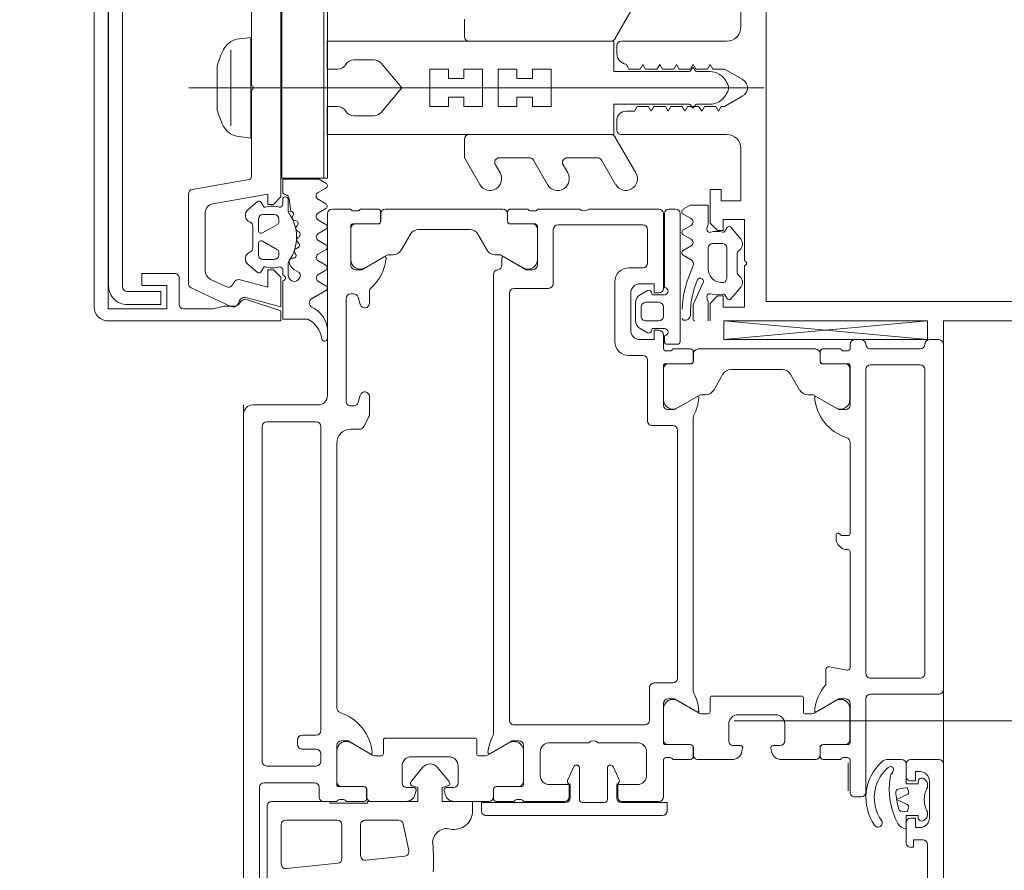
# Model space of a CAD drawing. Header units: centimetres. Extents: x -1737 to 22393, y -8842 to 3838.
# Tile 148 of 174: x 526 to 537, y 3029 to 3038. Entities that reach past the tile are written whole.
import ezdxf

# ---------------------------------------------------------------- set-up
doc = ezdxf.new("R2010")
doc.units = ezdxf.units.CM
for name, color, linetype, lineweight in [('A-ANNO-DIMS', 211, 'Continuous', 13), ('A-ANNO-DIMS-100', 211, 'Continuous', 13), ('A-DETL-GENF', 92, 'Continuous', 9), ('A-DETL-THIN', 151, 'Continuous', 9), ('A-DOOR', 31, 'Continuous', 13), ('A-GLAZ-CWMG', 51, 'Continuous', 13)]:
    doc.layers.add(name, color=color, linetype=linetype, lineweight=lineweight)
doc.styles.add('Arial Narrow_2', font='ARIALN.TTF', dxfattribs={"height": 20})
doc.dimstyles.new('Diagonal_1_100__0__wewnętrzne_2', dxfattribs={"dimscale": 30.48, "dimtxt": 20.468619, "dimasz": 0.656168, "dimexe": 0.164042, "dimexo": 0.0625, "dimgap": 0.032808, "dimtad": 1, "dimdec": 0, "dimdsep": 46, "dimtxsty": 'Arial Narrow_2', "dimblk1": 'OBLIQUE', "dimblk2": 'OBLIQUE', "dimsah": 1, "dimcen": 0.09, "dimazin": 0, "dimtfac": 1, "dimtdec": 4, "dimtix": 1, "dimtmove": 2, "dimatfit": 3, "dimfxl": 0, "dimtvp": 1, "dimtolj": 1, "dimtzin": 0, "dimarcsym": 0})

# ---------------------------------------------------------------- blocks, each defined once
blk = doc.blocks.new('Rectangular Mullion - SI_CovCap-20mm_Tran-55mm-V13-3_piętro I __3_90 m_ - stan projektowany')
at = {"layer": 'A-DETL-GENF'}
for p, q in [((-2.5, 9.39), (-2.5, 6.6)), ((-2.29, 9.39), (-2.29, 4.79)), ((0, -1.485), (0, 4.678)), ((-2.26, 4.327), (-2.136, 4.43)), ((-2.022, 4.419), (-2.014, 4.409)), ((-1.975, 4.39), (-1.783, 4.39)), ((-1.745, 4.409), (-1.737, 4.419)), ((-1.623, 4.43), (-1.499, 4.327)), ((-2.221, 4.258), (-2.256, 4.278)), ((-2.043, 4.28), (-1.716, 4.28)), ((-1.669, 4.238), (-1.669, 4.13)), ((-1.503, 4.278), (-1.538, 4.258)), ((-0.501, 4.28), (-0.501, 3.15)), ((-0.076, 4.269), (-0.051, 4.283)), ((0.074, 4.269), (0.049, 4.283)), ((0.499, 3.15), (0.499, 4.28)), ((-2.088, 4.025), (-2.309, 3.927)), ((-1.717, 4.08), (-1.939, 4.08)), ((-0.176, 3.957), (-0.176, 4.096)), ((0.174, 3.957), (0.174, 4.096)), ((-2.35, 3.918), (-2.479, 3.918)), ((-1.904, 3.918), (-2.045, 3.865)), ((-0.211, 3.925), (-0.186, 3.94)), ((-0.186, 3.894), (-0.211, 3.908)), ((0.209, 3.925), (0.184, 3.94)), ((0.184, 3.894), (0.209, 3.908)), ((-1.795, 3.813), (-1.843, 3.896)), ((-1.695, 3.897), (-1.743, 3.813)), ((-1.575, 3.813), (-1.624, 3.897)), ((-1.475, 3.897), (-1.522, 3.816)), ((-1.354, 3.813), (-1.402, 3.897)), ((-0.913, 3.305), (-0.526, 3.081)), ((0.912, 3.305), (0.524, 3.081)), ((-0.776, 2.937), (-1.038, 3.088)), ((-0.451, 3.1), (-0.351, 3.1)), ((0.365, 3.1), (0.45, 3.1)), ((-0.501, 3.038), (-0.501, 1.517)), ((0.499, 3.038), (0.499, 1.517)), ((-0.751, 2.568), (-0.751, 2.894)), ((-0.913, 2.575), (-0.826, 2.524)), ((-0.776, 2.207), (-1.038, 2.358)), ((-0.751, 1.842), (-0.751, 2.164)), ((-0.913, 1.849), (-0.826, 1.799)), ((-0.762, 1.474), (-1.038, 1.633)), ((-0.551, 1.467), (-0.737, 1.467)), ((0.549, 1.467), (0.736, 1.467)), ((-0.301, 0.498), (-0.301, 0.283)), ((0.299, 0.498), (0.299, 0.283)), ((-2.175, -0.018), (-2.263, -0.17)), ((-2.073, -0.102), (-2.124, -0.017)), ((-1.955, -0.017), (-2.005, -0.102)), ((-1.853, -0.102), (-1.903, -0.017)), ((-1.736, -0.017), (-1.785, -0.102)), ((-1.634, -0.103), (-1.684, -0.017)), ((-1.516, -0.017), (-1.565, -0.102)), ((-1.414, -0.103), (-1.464, -0.017)), ((-1.296, -0.017), (-1.345, -0.103)), ((-1.196, -0.098), (-1.244, -0.017)), ((-1.075, -0.016), (-1.123, -0.099)), ((-1.975, -0.31), (-1.947, -0.359)), ((-1.668, -0.308), (-1.653, -0.322)), ((-1.605, -0.317), (-1.597, -0.304)), ((-1.546, -0.306), (-1.536, -0.323)), ((-1.882, -0.42), (-2.01, -0.42)), ((-1.828, -0.377), (-1.827, -0.362)), ((-1.786, -0.34), (-1.768, -0.351)), ((-1.722, -0.333), (-1.717, -0.32)), ((-1.487, -0.331), (-1.476, -0.321)), ((-1.427, -0.336), (-1.422, -0.356)), ((-1.379, -0.375), (-1.366, -0.368)), ((-2.01, -0.48), (-1.95, -0.48)), ((-1.79, -0.52), (-1.762, -0.52)), ((-1.438, -0.52), (-1.41, -0.52)), ((-1.249, -0.48), (-1.184, -0.48)), ((-1.84, -0.69), (-1.84, -0.57)), ((-1.736, -0.535), (-1.644, -0.695)), ((-1.556, -0.695), (-1.464, -0.535)), ((-1.36, -0.57), (-1.36, -0.69)), ((-1.978, -0.754), (-1.896, -0.851)), ((-1.67, -0.74), (-1.79, -0.74)), ((-1.715, -0.8), (-1.485, -0.8)), ((-1.41, -0.74), (-1.53, -0.74)), ((-1.304, -0.851), (-1.222, -0.754)), ((-1.09, -1.449), (-0.982, -0.84)), ((-0.953, -0.815), (-0.025, -0.815)), ((0.025, -0.815), (0.953, -0.815)), ((-2.344, -1.034), (-2.145, -1.461)), ((0.408, -1.036), (-0.408, -1.036)), ((-2.055, -1.252), (-2.131, -1.089)), ((-0.225, -1.183), (0.225, -1.183)), ((-1.342, -1.31), (-1.964, -1.31)), ((-2.1, -1.49), (-1.139, -1.49)), ((-2.32, -1.59), (-2.04, -1.59)), ((2.135, -2.195), (-2.135, -2.195)), ((-2.125, -2.345), (2.125, -2.345)), ((2.35, -2.5), (-2.35, -2.5))]:
    blk.add_line(p, q, dxfattribs=at)
at = {"layer": 'A-DETL-GENF', "flags": 128}
for points in [[(-2.291, 4.9), (-2.291, 4.7), (2.289, 4.7), (2.289, 4.9)], [(-2.5, 4.1), (-2.311, 4.1), (-2.231, 4.18), (-2.231, 4.24), (-2.351, 4.24), (-2.351, 4.47), (-1.906, 4.47)], [(-1.856, 4.47), (-1.411, 4.47), (-1.411, 4.24), (-1.53, 4.24), (-1.53, 4.18), (-1.45, 4.1), (-1.091, 4.1), (-1.091, 4.22), (-1.211, 4.22), (-1.211, 4.43), (-0.651, 4.43)], [(-0.251, 3.2), (-0.251, 3.29), (-0.201, 3.32), (-0.201, 3.441), (-0.251, 3.47), (-0.201, 3.499), (-0.201, 3.621), (-0.251, 3.65), (-0.201, 3.679), (-0.201, 3.801), (-0.251, 3.83), (-0.201, 3.859), (-0.201, 3.981), (-0.251, 4.01), (-0.201, 4.039), (-0.201, 4.161), (-0.251, 4.19), (-0.2, 4.219), (-0.2, 4.255), (-0.088, 4.45)], [(0.087, 4.45), (0.199, 4.255), (0.199, 4.129), (0.249, 4.1), (0.199, 4.071), (0.199, 3.949), (0.249, 3.92), (0.199, 3.891), (0.199, 3.769), (0.249, 3.74), (0.199, 3.711), (0.199, 3.589), (0.249, 3.56), (0.199, 3.531), (0.199, 3.409), (0.249, 3.38), (0.199, 3.351), (0.199, 3.23), (0.252, 3.2)], [(0.649, 4.43), (1.209, 4.43), (1.209, 4.22), (1.089, 4.22), (1.089, 4.1), (1.449, 4.1), (1.529, 4.18), (1.529, 4.24), (1.409, 4.24), (1.409, 4.47), (1.855, 4.47)], [(-0.265, 0.575), (-0.001, 0.797), (-0.001, 1.097), (-0.201, 1.097), (-0.201, 1.297), (-0.101, 1.297), (-0.101, 1.463), (-0.201, 1.463), (-0.201, 1.663), (-0.001, 1.663), (-0.001, 1.83), (-0.201, 1.83), (-0.201, 2.03), (-0.101, 2.03), (-0.101, 2.197), (-0.201, 2.197), (-0.201, 2.397), (-0.001, 2.397), (-0.001, 4.297), (-0.001, 2.397), (0.199, 2.397), (0.199, 2.197), (0.099, 2.197), (0.099, 2.03), (0.199, 2.03), (0.199, 1.83), (-0.001, 1.83), (-0.001, 1.663), (0.199, 1.663), (0.199, 1.463), (0.099, 1.463), (0.099, 1.297), (0.199, 1.297), (0.199, 1.097), (-0.001, 1.097), (-0.001, 0.797), (0.264, 0.575)], [(-2.499, 4.08), (-2.298, 4.08), (-2.247, 4.067)], [(-1.512, 4.067), (-1.461, 4.08), (-1.259, 4.08), (-1.259, 3.888), (-1.302, 3.813)], [(-0.201, 0.11), (-0.201, -0.003), (-0.501, -0.003), (-0.501, 3.067), (-0.176, 3.067), (-0.176, 3.876)], [(0.199, 0.11), (0.199, -0.003), (0.499, -0.003), (0.499, 3.067), (0.174, 3.067), (0.174, 3.876)], [(-1.115, -0.48), (-0.98, -0.48), (-0.98, -0.09), (-1.023, -0.016)], [(-2.48, -0.211), (-2.48, -0.48), (-2.07, -0.48)], [(-1.203, -0.42), (-1.325, -0.42), (-1.322, -0.394), (-1.195, -0.41)], [(-2.5, -2.35), (-2.5, -0.5), (-2.39, -0.5), (-2.273, -0.858)], [(-2.058, -0.934), (-2.136, -0.64), (-1.95, -0.64), (-1.95, -0.58), (-2.03, -0.5), (-2.35, -0.5), (-2.25, -0.874)], [(1.244, -1.227), (1.14, -0.64), (1.25, -0.64), (1.25, -0.58), (1.17, -0.5), (-1.17, -0.5), (-1.25, -0.58), (-1.25, -0.64), (-1.14, -0.64), (-1.244, -1.227)], [(-1.92, -0.667), (-1.92, -0.68), (-1.97, -0.709)], [(-1.23, -0.709), (-1.28, -0.68), (-1.28, -0.667)], [(0.52, -0.974), (0.54, -0.821), (-0.54, -0.821), (-0.52, -0.974)], [(-2.34, -1.001), (-2.34, -1.106), (-2.37, -1.224), (-2.37, -1.539)], [(-1.99, -1.64), (-1.99, -1.99), (-2.12, -1.99), (-2.12, -1.72), (-2.37, -1.72), (-2.37, -2.35), (2.37, -2.35), (2.37, -1.72), (2.12, -1.72), (2.12, -1.99), (1.99, -1.99), (1.99, -1.64)], [(-2.185, -2.145), (-2.185, -1.785), (-2.325, -1.785), (-2.325, -2.145)]]:
    blk.add_lwpolyline(points, dxfattribs=at)
for points in [[(0.97, 0), (-0.97, 0), (-0.97, -0.04), (0.97, -0.04)], [(0.97, -0.04), (-0.97, -0.04), (-0.97, -0.49), (0.97, -0.49)]]:
    blk.add_lwpolyline(points, close=True, dxfattribs=at)
at = {"layer": 'A-DETL-GENF'}
for centre, radius, start, end in [((-2.085, 4.368), 0.08, 38.8475, 129.685), ((-1.881, 4.465), 0.0255, 12.35, 167.65), ((-1.674, 4.368), 0.08, 50.315, 141.1528), ((0, 4.401), 0.1, 28.7984, 151.2016), ((-2.241, 4.304), 0.03, 128.5798, 239.9915), ((-1.975, 4.44), 0.05, 218.8475, 270), ((-1.783, 4.44), 0.05, 270, 321.1528), ((-1.518, 4.304), 0.03, 300.0085, 51.4202), ((-0.65, 4.28), 0.15, 359.9706, 90.0294), ((0.649, 4.28), 0.15, 89.9706, 180.0294), ((-2.231, 4.24), 0.02, 346.6587, 60.0171), ((-1.942, 4.172), 0.277, 166.6587, 194.3746), ((-1.94, 4.228), 0.148, 172.4164, 270.2404), ((-2.04, 4.23), 0.0496, 92.7559, 159.6878), ((-1.719, 4.23), 0.0499, 9.2263, 86.9893), ((-1.817, 4.172), 0.277, 345.6254, 13.341), ((-1.528, 4.24), 0.02, 119.9847, 193.341), ((0.024, 4.096), 0.2, 120, 180), ((-0.001, 4.197), 0.1, 90, 120), ((-0.001, 4.197), 0.1, 60, 90), ((-0.026, 4.096), 0.2, 360, 60), ((-1.72, 4.13), 0.0502, 273.3323, 359.7322), ((-2.239, 4.096), 0.03, 255.4027, 14.3746), ((-2.074, 3.995), 0.0337, 293.0035, 114), ((-1.52, 4.096), 0.03, 165.6254, 284.5942), ((-2.479, 3.938), 0.02, 180.0007, 269.9993), ((-2.426, 4.822), 0.933, 269.587, 293.0035), ((-2.35, 4.018), 0.1, 270.0001, 294), ((-1.887, 3.871), 0.05, 30.069, 110.536), ((-1.66, 3.878), 0.0402, 27.7922, 152.3701), ((-1.439, 3.877), 0.0414, 28.176, 151.824), ((-0.206, 3.917), 0.01, 120.0303, 239.9802), ((-0.196, 3.957), 0.02, 300.0303, 360), ((0.194, 3.957), 0.02, 180, 239.9697), ((0.204, 3.917), 0.01, 300.0198, 59.9697), ((-2.434, 3.831), 0.059, 88.5974, 194.6036), ((-2.471, 3.821), 0.02, 194.6036, 270), ((-2.398, 4.798), 0.997, 271.4989, 290.69), ((-1.769, 3.828), 0.03, 210.0871, 329.9129), ((-1.549, 3.828), 0.0299, 210.122, 335.064), ((-1.328, 3.828), 0.0301, 210.1258, 329.8742), ((-0.196, 3.876), 0.02, 360, 59.9802), ((0.194, 3.876), 0.02, 120.0198, 180), ((-0.976, 3.197), 0.125, 60, 240), ((-0.351, 3.2), 0.0999, 269.9704, 0.0296), ((0.375, 3.225), 0.126, 191.5693, 265.5931), ((-0.551, 3.038), 0.05, 360, 60), ((-0.451, 3.15), 0.05, 179.9899, 270.0101), ((0.449, 3.15), 0.05, 270.9313, 359.9852), ((0.549, 3.038), 0.05, 120, 180), ((-0.801, 2.894), 0.05, 360, 60), ((-0.976, 2.467), 0.125, 60, 240), ((-0.801, 2.568), 0.05, 240, 360), ((-0.801, 2.164), 0.05, 360, 60), ((-0.976, 1.741), 0.125, 60, 240), ((-0.801, 1.842), 0.05, 240, 360), ((-0.551, 1.517), 0.05, 270, 360), ((0.549, 1.517), 0.05, 180, 270), ((-0.737, 1.517), 0.05, 240, 270), ((-0.201, 0.498), 0.1, 130, 180), ((0.199, 0.498), 0.1, 0, 50), ((-0.201, 0.283), 0.1, 180, 240), ((0.199, 0.283), 0.1, 300, 360), ((-0.301, 0.11), 0.1, 360, 60), ((0.299, 0.11), 0.1, 120, 180), ((-2.687, -0.031), 0.03, 89.9022, 261.6433), ((-2.733, -0.343), 0.286, 27.5921, 81.6433), ((-2.614, -0.291), 0.291, 25.3637, 80.4545), ((-2.149, -0.033), 0.03, 30.7154, 150.1649), ((-2.039, -0.078), 0.0417, 215.132, 324.868), ((-1.929, -0.032), 0.03, 30.5887, 149.5346), ((-1.819, -0.078), 0.0415, 215.012, 324.988), ((-1.71, -0.032), 0.03, 30.1448, 149.5346), ((-1.6, -0.077), 0.043, 217.8436, 323.8234), ((-1.49, -0.032), 0.03, 30.3449, 149.5346), ((-1.38, -0.079), 0.0419, 215.4665, 324.6999), ((-1.27, -0.033), 0.03, 30.3446, 149.7685), ((-1.159, -0.08), 0.0416, 206.9541, 331.568), ((-1.049, -0.031), 0.03, 29.7965, 150.132), ((-2.306, -0.145), 0.05, 205.3637, 330.1649), ((-2.01, -0.355), 0.065, 90, 270), ((-2.01, -0.33), 0.04, 29.9937, 90), ((-1.689, -0.329), 0.03, 45.0005, 162.0009), ((-1.572, -0.321), 0.03, 30.0003, 146.9985), ((-1.456, -0.343), 0.03, 14.9955, 132.0028), ((-1.861, -0.309), 0.1, 210.0023, 269.1728), ((-1.882, -0.37), 0.05, 270, 305.0779), ((-1.862, -0.375), 0.0339, 269.1783, 356.9975), ((-1.6, -0.771), 0.44, 54.1588, 125.0779), ((-1.8, -0.364), 0.0272, 60.011, 176.9853), ((-1.752, -0.323), 0.0316, 240.007, 341.9967), ((-1.631, -0.299), 0.0316, 224.991, 327.0104), ((-1.508, -0.307), 0.0316, 210.0026, 311.9974), ((-1.393, -0.348), 0.03, 195.0015, 296.9968), ((-1.352, -0.394), 0.03, 0.0112, 116.991), ((-1.325, -0.39), 0.03, 234.1588, 270), ((-1.203, -0.453), 0.033, 305.0901, 90), ((-1.195, -0.46), 0.05, 7.1737, 90.0088), ((-2.04, -0.48), 0.03, 0, 180), ((-1.95, -0.51), 0.03, 0.0185, 89.0948), ((-1.616, -0.589), 0.314, 165.4979, 194.5021), ((-1.79, -0.57), 0.05, 89.9897, 180.0103), ((-1.762, -0.55), 0.03, 29.9936, 90.0121), ((-1.438, -0.55), 0.03, 89.9893, 150.005), ((-1.41, -0.57), 0.05, 0.009, 89.991), ((-1.584, -0.589), 0.314, 345.517, 13.1975), ((-1.249, -0.51), 0.03, 90, 193.1975), ((-1.115, -0.45), 0.03, 187.1885, 269.997), ((-1.955, -0.735), 0.03, 120.0049, 219.9897), ((-1.79, -0.69), 0.05, 179.9899, 270.0101), ((-1.67, -0.71), 0.03, 269.9936, 30.0024), ((-1.53, -0.71), 0.03, 150.0027, 270.0013), ((-1.41, -0.69), 0.05, 270.0092, 359.9908), ((-1.245, -0.735), 0.03, 319.9887, 60.0017), ((-1.835, -0.8), 0.08, 219.9967, 337.3844), ((-1.715, -0.85), 0.05, 90.0003, 157.3776), ((-1.485, -0.85), 0.05, 22.6209, 90.0012), ((-1.365, -0.8), 0.08, 202.6228, 319.9969), ((-0.953, -0.845), 0.03, 90, 170), ((0, -0.821), 0.0256, 12.6804, 167.3196), ((-2.29, -1.009), 0.06, 98.4417, 205), ((-2.27, -1.001), 0.07, 120.0064, 180), ((-2.34, -0.88), 0.07, 300.0064, 18), ((-2.308, -0.89), 0.06, 278.4417, 15), ((-2.116, -0.95), 0.06, 288.8192, 15), ((-2.077, -1.064), 0.06, 108.8192, 205), ((-0.307, -0.921), 0.22, 193.9707, 242.728), ((0.307, -0.921), 0.22, 297.2746, 346.0268), ((0, -0.291), 0.921, 243.7078, 255.8284), ((0, -0.291), 0.92, 284.1683, 296.293), ((-1.964, -1.21), 0.1, 205, 270), ((-1.342, -1.21), 0.1, 270, 350), ((-2.1, -1.44), 0.05, 205, 270), ((-1.139, -1.44), 0.05, 270, 350), ((-2.319, -1.539), 0.0512, 180.5709, 268.6482), ((-2.04, -1.64), 0.05, 0, 90.0001), ((-2.125, -2.145), 0.2, 179.9718, 270.0352), ((-2.135, -2.145), 0.0499, 179.8796, 270.0225), ((-2.35, -2.35), 0.15, 179.9938, 270.0062)]:
    blk.add_arc(centre, radius, start, end, dxfattribs=at)
blk = doc.blocks.new('Schueco_FWS_ADS-75-SimplySmart_inw_Family-02 - FWS SI insert unit 90-2508000-3_piętro I __3_90 m_ - stan projektowany')
at = {"layer": 'A-DETL-GENF'}
for p, q in [((-76.25, 6.6), (76.25, 6.6)), ((75.35, -0.9), (-75.35, -0.9))]:
    blk.add_line(p, q, dxfattribs=at)
at = {"layer": 'A-DOOR'}
for p, q in [((-76.05, 6.45), (-76.05, 6.55)), ((-76, 6.6), (-72.3, 6.6)), ((-72.25, 6.55), (-72.25, 5.82)), ((-71.55, 6.25), (-71.55, 6.55)), ((-70.92, 6.45), (-71.32, 6.45)), ((-76.05, 4.249), (-76.25, 6.43)), ((-75.95, 5.82), (-75.95, 6.35)), ((-75.78, 6.35), (-75.78, 5.82)), ((-72.47, 6.4), (-75.73, 6.4)), ((-72.42, 5.82), (-72.42, 6.35)), ((-71.338, 6.397), (-71.314, 6.421)), ((-71.293, 6.43), (-71.263, 6.43)), ((-70.977, 6.43), (-70.947, 6.43)), ((-70.926, 6.421), (-70.902, 6.397)), ((-69.35, 6.43), (-70.64, 6.43)), ((-71.37, 6.2), (-71.5, 6.2)), ((-70.66, 6.2), (-70.87, 6.2)), ((-76.05, 5.65), (-76.05, 5.72)), ((-75.73, 5.77), (-72.47, 5.77)), ((-72.2, 5.77), (-71.2, 5.77)), ((-71.15, 5.72), (-71.15, 5.65)), ((-75.95, 5.6), (-76, 5.6)), ((-75.35, 5.6), (-75.771, 5.6)), ((-75.74, 5.599), (-75.406, 5.599)), ((-73.97, 5.6), (-74.95, 5.6)), ((-72.536, 5.6), (-73.78, 5.6)), ((-71.729, 5.6), (-72.15, 5.6)), ((-71.76, 5.599), (-72.094, 5.599)), ((-71.2, 5.6), (-71.55, 5.6)), ((-75.95, 5.31), (-75.95, 5.5)), ((-75.93, 5.528), (-75.93, 5.572)), ((-75.791, 5.58), (-75.791, 5.31)), ((-75.79, 5.309), (-75.79, 5.549)), ((-73.8, 5.58), (-73.8, 5.57)), ((-72.544, 5.376), (-72.507, 5.564)), ((-71.71, 5.309), (-71.71, 5.549)), ((-71.709, 5.31), (-71.709, 5.58)), ((-71.57, 5.572), (-71.57, 5.528)), ((-71.55, 5.5), (-71.55, 5.31)), ((-71.515, 5.58), (-71.215, 5.58)), ((-75.319, 5.449), (-75.453, 5.216)), ((-73.92, 5.45), (-73.955, 5.45)), ((-72.181, 5.449), (-72.047, 5.216)), ((-75.821, 5.28), (-75.92, 5.28)), ((-75.9, 5.279), (-75.82, 5.279)), ((-72.35, 5.34), (-72.514, 5.34)), ((-71.6, 5.279), (-71.68, 5.279)), ((-71.58, 5.28), (-71.679, 5.28)), ((-75.95, 3.971), (-75.95, 5.229)), ((-75.46, 5.191), (-75.46, 5.147)), ((-72.04, 5.191), (-72.04, 5.12)), ((-71.55, 4.859), (-71.55, 5.229)), ((-72.23, 5.08), (-72.23, 4.12)), ((-72.06, 5.1), (-72.21, 5.1)), ((-75.51, 5.06), (-75.68, 4.962)), ((-75.73, 4.875), (-75.73, 4.325)), ((-71.93, 4.9), (-71.75, 4.9)), ((-72.03, 4.4), (-72.03, 4.8)), ((-71.7, 4.85), (-71.7, 4.775)), ((-71.669, 4.751), (-71.624, 4.763)), ((-71.624, 4.437), (-71.669, 4.449)), ((-71.7, 4.425), (-71.7, 4.35)), ((-71.55, 3.971), (-71.55, 4.341)), ((-75.68, 4.238), (-75.51, 4.14)), ((-71.75, 4.3), (-71.93, 4.3)), ((-75.46, 4.053), (-75.46, 4.009)), ((-72.21, 4.1), (-72.06, 4.1)), ((-72.04, 4.08), (-72.04, 4.009)), ((-75.92, 3.92), (-75.821, 3.92)), ((-75.82, 3.921), (-75.9, 3.921)), ((-75.453, 3.984), (-75.319, 3.751)), ((-75.217, 3.92), (-72.283, 3.92)), ((-72.047, 3.984), (-72.181, 3.751)), ((-71.68, 3.921), (-71.6, 3.921)), ((-71.679, 3.92), (-71.58, 3.92)), ((-75.95, 3.7), (-75.95, 3.89)), ((-75.791, 3.89), (-75.791, 3.62)), ((-75.79, 3.651), (-75.79, 3.891)), ((-71.71, 3.651), (-71.71, 3.891)), ((-71.709, 3.62), (-71.709, 3.89)), ((-71.55, 3.89), (-71.55, 3.7)), ((-77.45, 3.73), (-77.45, 3.66)), ((-76.03, 3.78), (-77.4, 3.78)), ((-76, 3.64), (-76, 3.75)), ((-75.13, 3.7), (-75.13, 3.48)), ((-72.42, 3.75), (-75.08, 3.75)), ((-72.37, 3.5), (-72.37, 3.7)), ((-77.4, 3.61), (-76.61, 3.61)), ((-77.4, 3.6), (-76.6, 3.6)), ((-76.3, 3.6), (-76.4, 3.6)), ((-76.1, 3.6), (-75.95, 3.6)), ((-76.09, 3.61), (-76.03, 3.61)), ((-75.93, 3.628), (-75.93, 3.672)), ((-75.771, 3.6), (-75.35, 3.6)), ((-75.406, 3.601), (-75.74, 3.601)), ((-72.15, 3.6), (-71.729, 3.6)), ((-72.094, 3.601), (-71.76, 3.601)), ((-71.57, 3.672), (-71.57, 3.628)), ((-71.55, 3.6), (-71.15, 3.6)), ((-70.95, 3.59), (-70.95, 1.7)), ((-77.45, 2.8), (-77.45, 3.55)), ((-76.45, 3.55), (-76.45, 3.41)), ((-76.25, 3.41), (-76.25, 3.55)), ((-71.1, 3.55), (-71.1, 3.16)), ((-77.28, 3.38), (-77.28, 2.47)), ((-76.87, 3.43), (-77.23, 3.43)), ((-76.82, 3.23), (-76.82, 3.38)), ((-76.576, 3.429), (-76.531, 3.35)), ((-76.169, 3.35), (-76.124, 3.429)), ((-75.88, 3.38), (-75.88, 3.23)), ((-75.18, 3.43), (-75.83, 3.43)), ((-71.97, 3.45), (-72.32, 3.45)), ((-71.92, 2), (-71.92, 3.4)), ((-71.38, 3.42), (-71.63, 3.42)), ((-76.444, 3.3), (-76.256, 3.3)), ((-76.4, 3.36), (-76.3, 3.36)), ((-71.73, 3.32), (-71.73, 2.9)), ((-76.55, 3.25), (-76.15, 3.25)), ((-76.03, 3.08), (-76.67, 3.08)), ((-71.473, 3.06), (-71.331, 3.126)), ((-71.29, 3.1), (-71.14, 3.1)), ((-71.49, 3.03), (-71.49, 3.033)), ((-71.12, 3), (-71.46, 3)), ((-71.09, 2.73), (-71.09, 2.97)), ((-71.73, 2.8), (-71.73, 2.38)), ((-77.45, 2.25), (-77.45, 2.7)), ((-71.49, 2.667), (-71.49, 2.67)), ((-71.331, 2.574), (-71.473, 2.64)), ((-71.46, 2.7), (-71.12, 2.7)), ((-71.14, 2.6), (-71.29, 2.6)), ((-71.1, 2.54), (-71.1, 2.1)), ((-77.23, 2.42), (-76.65, 2.42)), ((-76.6, 2.37), (-76.6, 2)), ((-77.43, 2.178), (-77.43, 2.222)), ((-77.291, 2.23), (-77.291, 1.96)), ((-76.85, 2.25), (-77.271, 2.25)), ((-77.24, 2.249), (-76.906, 2.249)), ((-71.63, 2.28), (-71.38, 2.28)), ((-77.45, 1.96), (-77.45, 2.15)), ((-77.29, 1.959), (-77.29, 2.199)), ((-76.819, 2.099), (-76.953, 1.866)), ((-71.279, 2.1), (-71.7, 2.1)), ((-71.644, 2.099), (-71.31, 2.099)), ((-71.26, 2.049), (-71.26, 1.809)), ((-71.259, 1.81), (-71.259, 2.08)), ((-71.12, 2.072), (-71.12, 2.028)), ((-77.321, 1.93), (-77.42, 1.93)), ((-77.4, 1.929), (-77.32, 1.929)), ((-76.55, 1.95), (-71.97, 1.95)), ((-71.597, 1.716), (-71.731, 1.949)), ((-71.1, 2), (-71.1, 1.81)), ((-77.45, 0.621), (-77.45, 1.879)), ((-76.96, 1.841), (-76.96, 1.797)), ((-76.849, 1.87), (-76.926, 1.87)), ((-77.01, 1.71), (-77.18, 1.612)), ((-71.833, 1.78), (-76.75, 1.78)), ((-71.59, 1.62), (-71.59, 1.691)), ((-71.23, 1.779), (-71.15, 1.779)), ((-71.13, 1.78), (-71.229, 1.78)), ((-71.1, 1.729), (-71.1, 1.359)), ((-71.76, 1.6), (-71.61, 1.6)), ((-77.23, 1.525), (-77.23, 0.975)), ((-71.78, 0.62), (-71.78, 1.58)), ((-71.3, 1.4), (-71.48, 1.4)), ((-71.58, 1.3), (-71.58, 0.9)), ((-71.466, 1.177), (-71.314, 1.304)), ((-71.25, 1.275), (-71.25, 1.35)), ((-71.174, 1.263), (-71.219, 1.251)), ((-71.314, 0.896), (-71.466, 1.023)), ((-77.18, 0.888), (-77.01, 0.79)), ((-71.25, 0.85), (-71.25, 0.925)), ((-71.219, 0.949), (-71.174, 0.937)), ((-70.574, 0.872), (-70.86, 0.811)), ((-71.48, 0.8), (-71.3, 0.8)), ((-71.1, 0.841), (-71.1, 0.471)), ((-70.9, 0.763), (-70.9, 0.405)), ((-70.47, 0.41), (-70.514, 0.829)), ((-76.96, 0.703), (-76.96, 0.659)), ((-76.953, 0.634), (-76.819, 0.401)), ((-77.45, 0.35), (-77.45, 0.54)), ((-77.42, 0.57), (-77.321, 0.57)), ((-77.32, 0.571), (-77.4, 0.571)), ((-77.291, 0.54), (-77.291, 0.27)), ((-77.29, 0.301), (-77.29, 0.541)), ((-71.61, 0.6), (-71.76, 0.6)), ((-71.59, 0.509), (-71.59, 0.58)), ((-76.567, 0.45), (-76.44, 0.45)), ((-75.44, 0.45), (-75.249, 0.45)), ((-75.226, 0.445), (-75.117, 0.389)), ((-71.731, 0.251), (-71.597, 0.484)), ((-77.43, 0.278), (-77.43, 0.322)), ((-76.425, 0.352), (-76.505, 0.328)), ((-75.375, 0.328), (-75.455, 0.352)), ((-75.09, 0.344), (-75.09, 0.25)), ((-71.26, 0.391), (-71.26, 0.151)), ((-71.259, 0.12), (-71.259, 0.39)), ((-71.15, 0.421), (-71.23, 0.421)), ((-71.229, 0.42), (-71.13, 0.42)), ((-71.1, 0.39), (-71.1, 0.2)), ((-70.85, 0.355), (-70.519, 0.355)), ((-77.45, 0.05), (-77.45, 0.25)), ((-77.271, 0.25), (-76.85, 0.25)), ((-76.906, 0.251), (-77.24, 0.251)), ((-76.54, 0.28), (-76.54, 0.25)), ((-75.34, 0.25), (-75.34, 0.28)), ((-76.49, 0.2), (-75.39, 0.2)), ((-71.12, 0.172), (-71.12, 0.128)), ((-70.488, 0.155), (-70.85, 0.155)), ((-70.38, -0.44), (-70.438, 0.11)), ((-75.45, 0), (-77.4, 0)), ((-74.94, 0.1), (-72.1, 0.1)), ((-71.7, 0.1), (-71.279, 0.1)), ((-71.31, 0.101), (-71.644, 0.101)), ((-71.1, 0.1), (-71.1, -0.04)), ((-70.9, 0.105), (-70.9, -0.445)), ((-75.35, -0.8), (-75.35, -0.1)), ((-71.86, -0.07), (-75.12, -0.07)), ((-71.53, -0.07), (-71.61, -0.07)), ((-71.15, -0.09), (-71.25, -0.09)), ((-75.17, -0.12), (-75.17, -0.65)), ((-71.81, -0.27), (-71.81, -0.12)), ((-71.66, -0.12), (-71.66, -0.27)), ((-71.48, -0.65), (-71.48, -0.12)), ((-71.3, -0.14), (-71.3, -0.68)), ((-71.71, -0.32), (-71.76, -0.32)), ((-70.85, -0.495), (-70.43, -0.495)), ((-75.12, -0.7), (-71.53, -0.7)), ((-71.25, -0.73), (-69.96, -0.73)), ((-70.2, -0.645), (-71.05, -0.645)), ((-69.1, -0.9), (-75.25, -0.9))]:
    blk.add_line(p, q, dxfattribs=at)
at = {"layer": 'A-DOOR', "flags": 128}
for points in [[(-71.5, 6.6), (-62.85, 6.6), (-62.85, 6.26), (-62.96, 6.15), (-63.02, 6.15), (-63.02, 6.32)], [(-76.25, 4.249), (-76.25, 6.43), (-76.05, 6.43), (-76.05, 4.249), (-76.25, 4.249), (-76.05, 6.43)], [(-71.42, 6.35), (-71.42, 6.3), (-71.32, 6.3), (-71.32, 6.25)], [(-70.92, 6.25), (-70.92, 6.3), (-70.82, 6.3), (-70.82, 6.35)], [(-70.69, 6.38), (-70.69, 6.28), (-70.61, 6.28), (-70.61, 6.25)], [(-71.5, 6.2), (-71.29, 6.2), (-71.29, 6.33), (-71.32, 6.33)], [(-70.92, 6.33), (-70.95, 6.33), (-70.95, 6.2), (-70.81, 6.2)], [(-71.55, 6.006), (-71.55, 6.015), (-71.55, 6.15)], [(-75.438, 5.241), (-75.3, 5.48), (-75.3, 5.55)], [(-73.975, 5.47), (-73.975, 5.477), (-73.95, 5.51), (-73.95, 5.58)], [(-72.2, 5.55), (-72.2, 5.48), (-72.062, 5.241)], [(-75.3, 3.65), (-75.3, 3.72), (-75.438, 3.959)], [(-72.062, 3.959), (-72.2, 3.72), (-72.2, 3.65)], [(-76.53, 3.61), (-76.53, 3.48), (-76.558, 3.473)], [(-76.142, 3.473), (-76.17, 3.48), (-76.17, 3.61)], [(-71.09, 3.15), (-71.09, 3.64), (-71, 3.64)], [(-76.55, 3.55), (-76.55, 3.5), (-76.65, 3.5), (-76.65, 3.35)], [(-76.05, 3.35), (-76.05, 3.5), (-76.15, 3.5), (-76.15, 3.55)], [(-71.15, 3.11), (-71.28, 3.11), (-71.28, 3.32)], [(-71.28, 2.38), (-71.28, 2.59), (-71.15, 2.59)], [(-71, 1.65), (-71.09, 1.65), (-71.09, 2.55)], [(-76.938, 1.891), (-76.8, 2.13), (-76.8, 2.2)], [(-71.75, 2.05), (-71.75, 1.98), (-71.612, 1.741)], [(-71.266, 1.289), (-71.25, 1.23), (-71.1, 1.23), (-71.1, 1.555), (-71, 1.555)], [(-71.1, -0.595), (-71.1, 0.03), (-71.08, 0.03), (-71.08, 0.43), (-71.1, 0.43), (-71.1, 0.97), (-71.25, 0.97), (-71.266, 0.911)], [(-76.8, 0.3), (-76.8, 0.37), (-76.938, 0.609)], [(-71.612, 0.459), (-71.75, 0.22), (-71.75, 0.15)]]:
    blk.add_lwpolyline(points, dxfattribs=at)
for points in [[(-71.233, 6.115), (-71.25, 6.213), (-71.21, 6.227), (-71.25, 6.213)], [(-71.03, 6.227), (-70.99, 6.213), (-70.996, 6.149), (-70.99, 6.213)], [(-71.173, 6.212), (-71.12, 6.099), (-71.067, 6.212), (-71.12, 6.099)]]:
    blk.add_lwpolyline(points, close=True, dxfattribs=at)
at = {"layer": 'A-DOOR'}
for centre, radius, start, end in [((-76, 6.55), 0.05, 90, 180), ((-72.3, 6.55), 0.05, 0, 90), ((-71.5, 6.55), 0.05, 90, 180), ((-76, 6.45), 0.05, 180, 270), ((-71.32, 6.35), 0.1, 90, 180), ((-70.92, 6.35), 0.1, 0, 90), ((-76, 6.35), 0.05, 0, 90), ((-75.73, 6.35), 0.05, 90, 180), ((-72.47, 6.35), 0.05, 0, 90), ((-71.31, 6.369), 0.04, 135, 255.5225), ((-71.293, 6.4), 0.03, 90, 135), ((-71.263, 6.38), 0.05, 62.5107, 90), ((-71.12, 6.655), 0.26, 242.5107, 297.4893), ((-70.977, 6.38), 0.05, 90, 117.4893), ((-70.947, 6.4), 0.03, 45, 90), ((-70.93, 6.369), 0.04, 284.4775, 45), ((-70.64, 6.38), 0.05, 90, 180), ((-71.5, 6.25), 0.05, 180, 270), ((-71.37, 6.25), 0.05, 270, 360), ((-71.2, 6.199), 0.03, 25, 110), ((-71.2, 6.199), 0.03, 25, 110), ((-71.04, 6.199), 0.03, 70, 155), ((-71.04, 6.199), 0.03, 70, 155), ((-70.87, 6.25), 0.05, 180, 270), ((-70.66, 6.25), 0.05, 270, 0), ((-71.5, 6.15), 0.05, 90, 180), ((-71.232, 6.81), 0.72, 278.9885, 287.4598), ((-71.232, 6.81), 0.72, 278.9885, 287.4598), ((-71.025, 6.152), 0.03, 287.4598, 355), ((-71.025, 6.152), 0.03, 287.4598, 355), ((-70.91, 6.2), 0.1, 297.8642, 0), ((-71.02, 6.029), 0.53, 180, 181.5104), ((-71.444, 6.035), 0.03, 102.6892, 206.8893), ((-71.373, 6.071), 0.11, 206.8893, 223.162), ((-71.44, 6.015), 0.05, 49.3398, 102.6892), ((-71.342, 6.129), 0.1, 229.3398, 260.8458), ((-71.232, 6.81), 0.79, 260.8458, 297.8642), ((-71.203, 6.121), 0.03, 190, 272.4282), ((-71.203, 6.121), 0.03, 190, 272.4282), ((-71.232, 6.81), 0.72, 272.4282, 278.9885), ((-71.232, 6.81), 0.72, 272.4282, 278.9885), ((-71.45, 6.006), 0.1, 180, 222.3901), ((-71.141, 6.289), 0.519, 222.3901, 304.8585), ((-71.141, 6.289), 0.429, 223.162, 304.8585), ((-70.87, 5.9), 0.045, 304.8585, 124.8585), ((-76, 5.82), 0.05, 270, 0), ((-75.73, 5.82), 0.05, 180, 270), ((-72.47, 5.82), 0.05, 270, 360), ((-72.2, 5.82), 0.05, 180, 270), ((-76, 5.72), 0.05, 90, 180), ((-71.2, 5.72), 0.05, 0, 90), ((-76, 5.65), 0.05, 180, 270), ((-75.96, 5.572), 0.03, 0, 70.5288), ((-75.771, 5.58), 0.02, 90, 180), ((-75.74, 5.549), 0.05, 90, 180), ((-75.406, 5.499), 0.1, 330, 90), ((-75.35, 5.55), 0.05, 0, 90), ((-74.95, 5.55), 0.05, 90, 162.2516), ((-73.97, 5.58), 0.02, 0, 90), ((-73.78, 5.58), 0.02, 90, 180), ((-72.536, 5.57), 0.03, 349, 90), ((-72.15, 5.55), 0.05, 90, 180), ((-72.094, 5.499), 0.1, 90, 210), ((-71.76, 5.549), 0.05, 0, 90), ((-71.729, 5.58), 0.02, 0, 90), ((-71.54, 5.572), 0.03, 109.4712, 180), ((-71.2, 5.65), 0.05, 270, 0), ((-75.96, 5.528), 0.03, 289.4712, 0), ((-75.474, 5.718), 0.5, 275.6226, 342.2516), ((-73.955, 5.477), 0.02, 135, 180), ((-73.92, 5.57), 0.12, 270, 0), ((-71.54, 5.528), 0.03, 180, 250.5288), ((-73.955, 5.47), 0.02, 180, 270), ((-75.92, 5.31), 0.03, 180, 270), ((-75.9, 5.229), 0.05, 90, 180), ((-75.821, 5.31), 0.03, 270, 0), ((-75.82, 5.309), 0.03, 270, 0), ((-72.514, 5.37), 0.03, 169, 270), ((-72.022, 5.717), 0.5, 228.9748, 263.8593), ((-71.68, 5.309), 0.03, 180, 270), ((-71.679, 5.31), 0.03, 180, 270), ((-71.6, 5.229), 0.05, 0, 90), ((-71.58, 5.31), 0.03, 270, 0), ((-75.41, 5.191), 0.05, 150, 180), ((-75.426, 5.234), 0.0138, 150, 275.6226), ((-72.074, 5.234), 0.0138, 263.8593, 30), ((-72.09, 5.191), 0.05, 0, 30), ((-75.56, 5.147), 0.1, 300, 0), ((-72.21, 5.08), 0.02, 90, 180), ((-72.06, 5.12), 0.02, 270, 0), ((-75.63, 4.875), 0.1, 120, 180), ((-71.93, 4.8), 0.1, 90, 180), ((-71.75, 4.85), 0.05, 0, 90), ((-71.65, 4.859), 0.1, 285, 0), ((-71.675, 4.775), 0.025, 180, 285), ((-71.675, 4.425), 0.025, 75, 180), ((-71.65, 4.341), 0.1, 0, 75), ((-71.93, 4.4), 0.1, 180, 270), ((-71.75, 4.35), 0.05, 270, 0), ((-75.63, 4.325), 0.1, 180, 240), ((-75.56, 4.053), 0.1, 0, 60), ((-72.21, 4.12), 0.02, 180, 270), ((-72.06, 4.08), 0.02, 0, 90), ((-75.9, 3.971), 0.05, 180, 270), ((-75.92, 3.89), 0.03, 90, 180), ((-75.821, 3.89), 0.03, 360, 90), ((-75.82, 3.891), 0.03, 0, 90), ((-75.41, 4.009), 0.05, 180, 210), ((-75.426, 3.966), 0.0138, 84.6714, 210), ((-75.471, 3.482), 0.5, 62.5097, 84.6714), ((-75.217, 3.97), 0.05, 242.5097, 270), ((-72.283, 3.97), 0.05, 270, 297.4903), ((-72.029, 3.482), 0.5, 95.3286, 117.4903), ((-72.074, 3.966), 0.0138, 330, 95.3286), ((-72.09, 4.009), 0.05, 330, 0), ((-71.68, 3.891), 0.03, 90, 180), ((-71.679, 3.89), 0.03, 90, 180), ((-71.6, 3.971), 0.05, 270, 0), ((-71.58, 3.89), 0.03, 0, 90), ((-77.4, 3.73), 0.05, 90, 180), ((-76.03, 3.75), 0.03, 0, 90), ((-75.96, 3.672), 0.03, 0, 70.5288), ((-75.406, 3.701), 0.1, 270, 30), ((-75.08, 3.7), 0.05, 90, 180), ((-72.42, 3.7), 0.05, 0, 90), ((-72.094, 3.701), 0.1, 150, 270), ((-71.54, 3.672), 0.03, 109.4712, 180), ((-77.4, 3.66), 0.05, 180, 270), ((-77.4, 3.55), 0.05, 90, 180), ((-76.57, 3.61), 0.04, 0, 180), ((-76.6, 3.55), 0.05, 0, 90), ((-76.4, 3.55), 0.05, 90, 180), ((-76.3, 3.55), 0.05, 0, 90), ((-76.13, 3.61), 0.04, 0, 180), ((-76.1, 3.55), 0.05, 90, 180), ((-76.03, 3.64), 0.03, 270, 0), ((-75.96, 3.628), 0.03, 289.4712, 0), ((-75.771, 3.62), 0.02, 180, 270), ((-75.74, 3.651), 0.05, 180, 270), ((-75.35, 3.65), 0.05, 270, 0), ((-72.15, 3.65), 0.05, 180, 270), ((-71.76, 3.651), 0.05, 270, 0), ((-71.729, 3.62), 0.02, 270, 0), ((-71.54, 3.628), 0.03, 180, 250.5288), ((-71.15, 3.55), 0.05, 0, 90), ((-71, 3.59), 0.05, 0, 90), ((-72.32, 3.5), 0.05, 180, 270), ((-77.23, 3.38), 0.05, 90, 180), ((-76.87, 3.38), 0.05, 0, 90), ((-76.55, 3.444), 0.03, 105, 210), ((-76.4, 3.41), 0.05, 180, 270), ((-76.3, 3.41), 0.05, 270, 0), ((-76.15, 3.444), 0.03, 330, 75), ((-75.83, 3.38), 0.05, 90, 180), ((-75.18, 3.48), 0.05, 270, 0), ((-71.97, 3.4), 0.05, 0, 90), ((-71.63, 3.32), 0.1, 90, 180), ((-71.38, 3.32), 0.1, 0, 90), ((-76.55, 3.35), 0.1, 180, 270), ((-76.444, 3.4), 0.1, 210, 270), ((-76.256, 3.4), 0.1, 270, 330), ((-76.15, 3.35), 0.1, 270, 0), ((-76.67, 3.23), 0.15, 180, 270), ((-76.03, 3.23), 0.15, 270, 0), ((-71.46, 3.033), 0.03, 115, 180), ((-71.318, 3.099), 0.03, 21.7118, 115), ((-71.15, 3.16), 0.05, 270, 0), ((-71.14, 3.15), 0.05, 270, 0), ((-71.46, 3.03), 0.03, 180, 270), ((-71.12, 2.97), 0.03, 0, 90), ((-71.677, 2.85), 0.0725, 136.3972, 223.6028), ((-77.502, 2.75), 0.0725, 316.3972, 43.6028), ((-71.46, 2.67), 0.03, 90, 180), ((-71.46, 2.667), 0.03, 180, 245), ((-71.12, 2.73), 0.03, 270, 0), ((-71.318, 2.601), 0.03, 245, 338.2882), ((-71.15, 2.54), 0.05, 360, 90), ((-71.14, 2.55), 0.05, 0, 90), ((-77.23, 2.47), 0.05, 180, 270), ((-76.65, 2.37), 0.05, 0, 90), ((-71.63, 2.38), 0.1, 180, 270), ((-71.38, 2.38), 0.1, 270, 0), ((-77.46, 2.222), 0.03, 0, 70.5288), ((-77.271, 2.23), 0.02, 90, 180), ((-77.24, 2.199), 0.05, 90, 180), ((-76.906, 2.149), 0.1, 330, 90), ((-76.85, 2.2), 0.05, 0, 90), ((-77.46, 2.178), 0.03, 289.4712, 360), ((-71.7, 2.05), 0.05, 90, 180), ((-71.644, 1.999), 0.1, 90, 210), ((-71.31, 2.049), 0.05, 0, 90), ((-71.279, 2.08), 0.02, 0, 90), ((-71.09, 2.072), 0.03, 109.4712, 180), ((-71.09, 2.028), 0.03, 180, 250.5288), ((-77.42, 1.96), 0.03, 180, 270), ((-77.4, 1.879), 0.05, 90, 180), ((-77.321, 1.96), 0.03, 270, 0), ((-77.32, 1.959), 0.03, 270, 0), ((-76.55, 2), 0.05, 180, 270), ((-71.97, 2), 0.05, 270, 0), ((-77.06, 1.797), 0.1, 300, 0), ((-76.91, 1.841), 0.05, 150, 180), ((-76.926, 1.884), 0.0138, 150, 270), ((-76.849, 1.82), 0.05, 5.7392, 90), ((-76.75, 1.83), 0.05, 185.7392, 270), ((-71.23, 1.809), 0.03, 180, 270), ((-71.229, 1.81), 0.03, 180, 270), ((-71.13, 1.81), 0.03, 270, 0), ((-71.833, 1.73), 0.05, 62.5097, 90), ((-71.579, 2.218), 0.5, 242.5097, 264.6714), ((-71.624, 1.734), 0.0138, 264.6714, 30), ((-71.64, 1.691), 0.05, 0, 30), ((-71.15, 1.729), 0.05, 0, 90), ((-71, 1.7), 0.05, 270, 0), ((-77.13, 1.525), 0.1, 120, 180), ((-71.76, 1.58), 0.02, 90, 180), ((-71.61, 1.62), 0.02, 270, 0), ((-71, 1.355), 0.2, 349.3496, 90), ((-71.48, 1.3), 0.1, 90, 180), ((-71.3, 1.35), 0.05, 0, 90), ((-71.295, 1.281), 0.03, 14.9951, 130), ((-71.225, 1.275), 0.025, 180, 285), ((-71.2, 1.359), 0.1, 285, 360), ((-70.659, 1.277), 0.15, 164.3113, 275.3952), ((-71.402, 1.1), 0.1, 130, 230), ((-70.457, -0.863), 2, 86.7837, 95.3952), ((-77.13, 0.975), 0.1, 180, 240), ((-71.225, 0.925), 0.025, 75, 180), ((-71.48, 0.9), 0.1, 180, 270), ((-71.295, 0.919), 0.03, 230, 345.0049), ((-71.3, 0.85), 0.05, 270, 360), ((-71.2, 0.841), 0.1, 0, 75), ((-70.563, 0.823), 0.05, 6, 102), ((-77.06, 0.703), 0.1, 0, 60), ((-70.85, 0.763), 0.05, 102, 180), ((-76.91, 0.659), 0.05, 180, 210), ((-77.4, 0.621), 0.05, 180, 270), ((-77.42, 0.54), 0.03, 90, 180), ((-77.321, 0.54), 0.03, 0, 90), ((-77.32, 0.541), 0.03, 360, 90), ((-76.926, 0.616), 0.0138, 84.0801, 210), ((-76.976, 0.133), 0.5, 41.9139, 84.0801), ((-71.76, 0.62), 0.02, 180, 270), ((-71.61, 0.58), 0.02, 0, 90), ((-76.567, 0.5), 0.05, 221.9139, 270), ((-76.44, 0.4), 0.05, 287, 90), ((-75.44, 0.4), 0.05, 90, 253), ((-75.249, 0.4), 0.05, 63, 90), ((-71.576, -0.018), 0.5, 95.6226, 162.2516), ((-71.624, 0.466), 0.0138, 330, 95.6226), ((-71.64, 0.509), 0.05, 330, 0), ((-71.15, 0.471), 0.05, 270, 360), ((-77.46, 0.322), 0.03, 0, 70.5288), ((-76.906, 0.351), 0.1, 270, 30), ((-76.49, 0.28), 0.05, 107, 180), ((-75.39, 0.28), 0.05, 360, 73), ((-75.14, 0.344), 0.05, 360, 63), ((-71.23, 0.391), 0.03, 90, 180), ((-71.229, 0.39), 0.03, 90, 180), ((-71.13, 0.39), 0.03, 360, 90), ((-70.85, 0.405), 0.05, 180, 270), ((-70.519, 0.405), 0.05, 270, 6), ((-77.46, 0.278), 0.03, 289.4712, 0), ((-77.271, 0.27), 0.02, 180, 270), ((-77.24, 0.301), 0.05, 180, 270), ((-76.85, 0.3), 0.05, 270, 360), ((-76.49, 0.25), 0.05, 180, 270), ((-75.39, 0.25), 0.05, 270, 360), ((-74.94, 0.25), 0.15, 180, 270), ((-71.644, 0.201), 0.1, 150, 270), ((-72.1, 0.15), 0.05, 270, 342.2516), ((-71.7, 0.15), 0.05, 180, 270), ((-71.31, 0.151), 0.05, 270, 0), ((-71.279, 0.12), 0.02, 270, 0), ((-71.09, 0.172), 0.03, 109.4712, 180), ((-71.09, 0.128), 0.03, 180, 250.5288), ((-70.85, 0.105), 0.05, 90, 180), ((-70.488, 0.105), 0.05, 6, 90), ((-77.4, 0.05), 0.05, 180, 270), ((-75.45, -0.1), 0.1, 0, 90), ((-75.12, -0.12), 0.05, 90, 180), ((-71.86, -0.12), 0.05, 360, 90), ((-71.61, -0.12), 0.05, 90, 180), ((-71.53, -0.12), 0.05, 360, 90), ((-71.25, -0.14), 0.05, 90, 180), ((-71.15, -0.04), 0.05, 270, 0), ((-71.76, -0.27), 0.05, 180, 270), ((-71.71, -0.27), 0.05, 270, 0), ((-70.85, -0.445), 0.05, 180, 270), ((-70.43, -0.445), 0.05, 270, 6), ((-71.05, -0.595), 0.05, 180, 270), ((-75.12, -0.65), 0.05, 180, 270), ((-71.53, -0.65), 0.05, 270, 0), ((-71.25, -0.68), 0.05, 180, 270), ((-75.25, -0.8), 0.1, 180, 270)]:
    blk.add_arc(centre, radius, start, end, dxfattribs=at)
blk = doc.blocks.new('DIMBLOCK115-3_piętro I __3_90 m_ - stan projektowany')
at = {"layer": 'A-ANNO-DIMS-100', "transparency": 16777216}
for p, q in [((-499.623, 3017.079), (-489.623, 3027.079)), ((1209.377, 3017.079), (1219.377, 3027.079)), ((-499.623, 3012.079), (-499.623, 3022.079)), ((1209.377, 3012.079), (1209.377, 3022.079)), ((-499.623, 3017.079), (-509.623, 3007.079)), ((1209.377, 3017.079), (-499.623, 3017.079)), ((-499.623, 3017.079), (-499.623, 3012.079)), ((1209.377, 3017.079), (1199.377, 3007.079)), ((1209.377, 3017.079), (1209.377, 3012.079))]:
    blk.add_line(p, q, dxfattribs=at)
at = {"layer": 'A-ANNO-DIMS-100', "color": 0, "transparency": 16777216, "insert": (346.331, 3043.927), "char_height": 20, "width": 60.82104, "attachment_point": 1, "line_spacing_factor": 0.974696, "style": 'Arial Narrow_2'}
blk.add_mtext('1709', dxfattribs=at)
blk = doc.blocks.new('_Oblique')
at = {"color": 0, "linetype": 'ByBlock', "lineweight": -2}
blk.add_line((-0.5, -0.5), (0.5, 0.5), dxfattribs=at)

msp = doc.modelspace()

# ---------------------------------------------------------------- linework, layer by layer
at = {"layer": 'A-DETL-THIN'}
msp.add_line((534.135, 3030.54), (628.714, 3030.54), dxfattribs=at)

# ---------------------------------------------------------------- block references
at = {"layer": 'A-DOOR', "rotation": 270.0000000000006}
msp.add_blockref('Schueco_FWS_ADS-75-SimplySmart_inw_Family-02 - FWS SI insert unit 90-2508000-3_piętro I __3_90 m_ - stan projektowany', (529.777, 2958.576), dxfattribs=at)
at = {"layer": 'A-GLAZ-CWMG', "lineweight": 9, "extrusion": (0, 0, -1), "rotation": 89.99999999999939}
msp.add_blockref('Rectangular Mullion - SI_CovCap-20mm_Tran-55mm-V13-3_piętro I __3_90 m_ - stan projektowany', (-529.777, 3037.326), dxfattribs=at)

# ---------------------------------------------------------------- dimensions: what is measured, and where the dimension line sits
at = {"layer": 'A-ANNO-DIMS'}
dim = msp.add_linear_dim(base=(-499.623, 3017.079), p1=(1209.377, 3012.079), p2=(-499.623, 3012.079), dimstyle='Diagonal_1_100__0__wewnętrzne_2', override={"dimpost": '<>', "dimfxl": 1709}, dxfattribs=at)
dim.commit()
dim.dimension.update_dxf_attribs({"geometry": 'DIMBLOCK115-3_piętro I __3_90 m_ - stan projektowany', "text_midpoint": (376.742, 3030.594), "dimtype": 160})

doc.saveas('drawing.dxf')
